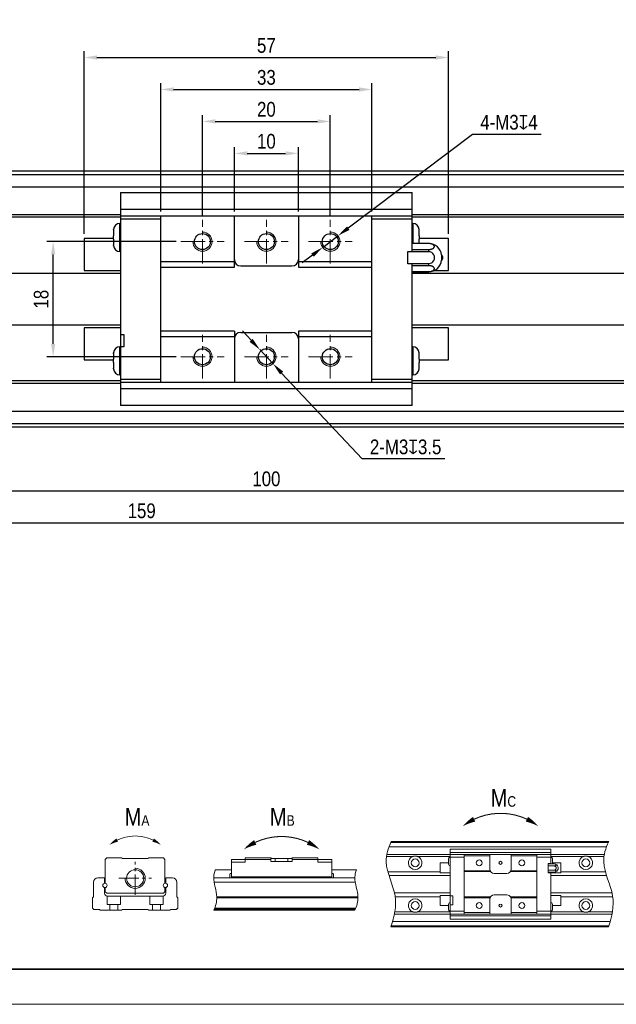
# Model space of a CAD drawing. Header units: millimetres. Extents: x 100 to 1557, y 30 to 283.
# Tile 6 of 16: x 590 to 683, y 30 to 184. Entities that reach past the tile are written whole.
import ezdxf

# ---------------------------------------------------------------- set-up
doc = ezdxf.new("R2010")
doc.units = ezdxf.units.MM
doc.linetypes.add('CENTER2', pattern=[28.575, 19.05, -3.175, 3.175, -3.175])
doc.layers.get('Defpoints').update_dxf_attribs({"lineweight": 13})
for name, color, linetype, lineweight in [('小粗', 7, 'Continuous', 25), ('标注', 3, 'Continuous', 13), ('点划线', 1, 'CENTER2', 13), ('粗线', 7, 'Continuous', 35), ('细线', 7, 'Continuous', 13)]:
    doc.layers.add(name, color=color, linetype=linetype, lineweight=lineweight)
doc.styles.add('3.5', font='ARIALN.TTF', dxfattribs={"height": 2.3})
doc.styles.add('7', font='ARIALN.TTF', dxfattribs={"height": 7})
doc.dimstyles.new('A4—对齐', dxfattribs={"dimtxt": 2.3, "dimasz": 2, "dimexe": 1, "dimexo": 0.7, "dimgap": 0.7, "dimtad": 1, "dimdec": 1, "dimzin": 9, "dimdsep": 46, "dimtxsty": '3.5', "dimcen": 2.5, "dimadec": 0, "dimazin": 0, "dimtm": 1e-09, "dimtfac": 1, "dimtdec": 1, "dimtmove": 0, "dimatfit": 3, "dimfxl": 0, "dimtolj": 1, "dimarcsym": 0})
doc.dimstyles.new('A4—水平', dxfattribs={"dimtxt": 2.3, "dimasz": 2, "dimexe": 1, "dimexo": 0.7, "dimgap": 0.7, "dimtad": 1, "dimtih": 1, "dimtoh": 1, "dimdec": 1, "dimzin": 12, "dimdsep": 46, "dimtxsty": '3.5', "dimcen": 2.5, "dimadec": 0, "dimazin": 0, "dimtm": 1e-09, "dimtfac": 1, "dimtdec": 1, "dimtmove": 0, "dimatfit": 3, "dimfxl": 0, "dimtolj": 1, "dimarcsym": 0})

# ---------------------------------------------------------------- blocks, each defined once
blk = doc.blocks.new('A4图框')
at = {"layer": '粗线'}
blk.add_lwpolyline([(5, 205), (292, 205), (292, 5), (5, 5)], close=True, dxfattribs=at)
at = {"layer": '细线'}
blk.add_lwpolyline([(0, 210), (297, 210), (297, 0), (0, 0)], close=True, dxfattribs=at)
blk = doc.blocks.new('扭矩')
at = {"layer": '标注'}
for points in [[(433.56, 94.07, 0.0147, 1.47, -0.053865), (436.8, 96.04, 0, 0, -1.574086)], [(455.04, 94.07, 0.0147, 1.47, 0.053865), (451.8, 96.04, 0, 0, 1.574086)], [(333.16, 88.77, 0.01, 1, -0.053865), (335.36, 90.11, 0, 0, -1.574086)], [(347.76, 88.77, 0.01, 1, 0.053865), (345.56, 90.11, 0, 0, 1.574086)], [(371.34, 87.48, 0.0147, 1.47, -0.053865), (374.58, 89.45, 0, 0, -1.574086)], [(392.81, 87.48, 0.0147, 1.47, 0.053865), (389.57, 89.45, 0, 0, 1.574086)]]:
    blk.add_lwpolyline(points, format="xyseb", dxfattribs=at)
for points, const_width in [([(451.8, 96.04, 0.223025), (436.8, 96.04, 4.483797)], 0.294), ([(345.56, 90.11, 0.223025), (335.36, 90.11, 4.483797)], 0.2), ([(389.57, 89.45, 0.223025), (374.58, 89.45, 4.483797)], 0.294)]:
    blk.add_lwpolyline(points, format="xyb", dxfattribs=dict(at, const_width=const_width))
blk.add_arc((340.46, 79.24), 2.86, 180, 90, dxfattribs=at)
for points, knots in [([(413.21, 89.69), (412.34, 87.78), (410.77, 82.72), (415.51, 74.58), (414.13, 68.38), (413.16, 65.44)], [4.418107, 4.418107, 4.418107, 4.418107, 10.533784, 20.542229, 29.51, 29.51, 29.51, 29.51]), ([(475.04, 89.69), (474.16, 87.78), (472.59, 82.72), (477.33, 74.58), (475.96, 68.38), (474.98, 65.44)], [4.418107, 4.418107, 4.418107, 4.418107, 10.533784, 20.542229, 29.51, 29.51, 29.51, 29.51]), ([(363.22, 81.67), (362.98, 80.98), (362.42, 78.47), (364.23, 74.45), (363.34, 71.38), (362.84, 70.15)], [3.929779, 3.929779, 3.929779, 3.929779, 6.143971, 11.892959, 15.773013, 15.773013, 15.773013, 15.773013]), ([(403.32, 81.67), (403.08, 80.98), (402.52, 78.47), (404.33, 74.45), (403.44, 71.38), (402.94, 70.15)], [3.929779, 3.929779, 3.929779, 3.929779, 6.143971, 11.892959, 15.773013, 15.773013, 15.773013, 15.773013])]:
    blk.add_open_spline(points, degree=3, knots=knots, dxfattribs=at)
at = {"layer": '点划线', "ltscale": 0.3}
for p, q in [((340.46, 74.58), (340.46, 83.91)), ((335.79, 79.24), (345.12, 79.24))]:
    blk.add_line(p, q, dxfattribs=at)
at = {"layer": '细线'}
for p, q in [((413.21, 89.69), (475.04, 89.69)), ((474.43, 88.21), (412.6, 88.21)), ((413.1, 89.43), (474.92, 89.43)), ((430.03, 87.55), (430.03, 67.58)), ((430.03, 87.55), (458.57, 87.55)), ((458.57, 83.32), (458.57, 87.55)), ((331.97, 84.63), (332.37, 85.04)), ((331.97, 84.63), (331.97, 77.83)), ((332.37, 85.04), (336.62, 85.04)), ((336.82, 84.84), (336.62, 85.04)), ((344.09, 84.84), (336.82, 84.84)), ((344.3, 85.04), (344.09, 84.84)), ((348.54, 85.04), (344.3, 85.04)), ((348.54, 85.04), (348.94, 84.63)), ((348.94, 84.63), (348.94, 77.83)), ((367.81, 84.63), (379.04, 84.63)), ((367.81, 84.63), (367.81, 79.53)), ((371.77, 85.04), (371.77, 83.83)), ((379.11, 85.04), (371.77, 85.04)), ((379.04, 84.03), (379.04, 85.04)), ((379.04, 84.03), (385.1, 84.03)), ((384.94, 84.84), (379.21, 84.84)), ((380.26, 84.84), (380.26, 84.03)), ((383.89, 84.03), (383.89, 84.84)), ((392.38, 85.04), (385.04, 85.04)), ((385.1, 84.03), (385.1, 85.04)), ((385.1, 84.63), (396.34, 84.63)), ((392.38, 85.04), (392.38, 83.83)), ((396.34, 79.53), (396.34, 84.63)), ((411.89, 85.45), (419.46, 85.45)), ((473.81, 86.05), (411.99, 86.05)), ((420.65, 85.45), (430.03, 85.45)), ((429.55, 83.22), (429.55, 84.84)), ((458.57, 86.55), (430.03, 86.55)), ((433.99, 85.24), (430.03, 85.24)), ((433.99, 86.05), (433.99, 69.08)), ((441.27, 85.65), (433.99, 85.65)), ((441.27, 86.05), (441.27, 81.81)), ((447.33, 86.05), (447.33, 81.81)), ((454.61, 85.65), (447.33, 85.65)), ((454.61, 69.08), (454.61, 86.05)), ((458.57, 85.24), (454.61, 85.24)), ((458.57, 85.45), (467.95, 85.45)), ((459.05, 83.32), (459.05, 84.84)), ((469.14, 85.45), (473.71, 85.45)), ((367.81, 81.67), (363.22, 81.67)), ((371.77, 83.83), (367.81, 83.83)), ((396.34, 83.83), (392.38, 83.83)), ((403.32, 81.67), (396.34, 81.67)), ((429.55, 83.63), (427.12, 83.63)), ((427.12, 80.8), (427.12, 83.63)), ((441.34, 81.4), (433.99, 81.4)), ((441.43, 81.2), (433.99, 81.2)), ((447.17, 81.2), (454.61, 81.2)), ((454.61, 81.4), (447.26, 81.4)), ((457.84, 80.84), (457.84, 83.47)), ((458.57, 83.47), (457.84, 83.47)), ((459.54, 83.32), (457.84, 83.32)), ((457.84, 82.74), (459.54, 82.74)), ((459.54, 81.57), (457.84, 81.57)), ((461.48, 83.63), (459.05, 83.63)), ((460.67, 82.44), (460.67, 81.87)), ((461.48, 80.8), (461.48, 83.63)), ((329.81, 79.36), (331.77, 79.36)), ((331.77, 79.36), (331.77, 77.83)), ((349.14, 79.36), (351.11, 79.36)), ((349.14, 79.36), (349.14, 77.83)), ((362.81, 79.36), (402.91, 79.36)), ((367.32, 79.36), (367.32, 80.25)), ((396.34, 79.64), (367.81, 79.64)), ((367.81, 79.36), (367.81, 79.53)), ((396.34, 79.53), (367.81, 79.53)), ((396.34, 79.53), (396.34, 79.36)), ((396.82, 79.36), (396.82, 80.25)), ((412.28, 81.12), (427.13, 81.12)), ((430.04, 79.99), (412.62, 79.99)), ((427.12, 80.8), (430.03, 80.8)), ((442.48, 80.6), (446.12, 80.6)), ((459.54, 80.99), (457.84, 80.99)), ((458.57, 80.84), (457.84, 80.84)), ((458.57, 80.99), (458.57, 67.58)), ((458.57, 80.8), (461.48, 80.8)), ((474.45, 79.99), (458.57, 79.99)), ((461.47, 81.12), (474.11, 81.12)), ((328.6, 73.93), (328.6, 78.15)), ((331.77, 74.98), (331.77, 76.62)), ((331.97, 75.4), (331.97, 76.62)), ((348.94, 76.62), (348.94, 75.4)), ((349.14, 74.98), (349.14, 76.62)), ((352.32, 78.15), (352.32, 73.93)), ((403.02, 78.15), (362.92, 78.15)), ((328.33, 73.67), (328.6, 73.93)), ((328.33, 70.76), (328.33, 73.67)), ((332.37, 75), (331.97, 75.4)), ((348.54, 75), (332.37, 75)), ((332.48, 74.19), (332.48, 71.82)), ((332.57, 74.18), (348.34, 74.18)), ((336.32, 74.18), (336.32, 71.82)), ((344.6, 74.18), (344.6, 71.82)), ((348.44, 74.19), (348.44, 71.82)), ((348.94, 75.4), (348.54, 75)), ((352.32, 73.93), (352.58, 73.67)), ((352.58, 73.67), (352.58, 70.76)), ((363.67, 73.93), (403.77, 73.93)), ((363.68, 73.67), (403.77, 73.67)), ((414.15, 75.14), (430.04, 75.14)), ((414.36, 74.01), (427.13, 74.01)), ((430.03, 74.33), (427.12, 74.33)), ((427.12, 71.5), (427.12, 74.33)), ((430.03, 74.29), (430.76, 74.29)), ((430.76, 74.29), (430.76, 71.66)), ((441.43, 73.93), (433.99, 73.93)), ((441.34, 73.73), (433.99, 73.73)), ((441.27, 69.08), (441.27, 73.32)), ((442.48, 74.53), (446.12, 74.53)), ((447.17, 73.93), (454.61, 73.93)), ((454.61, 73.73), (447.26, 73.73)), ((447.33, 73.32), (447.33, 69.08)), ((458.57, 75.14), (475.97, 75.14)), ((461.48, 74.33), (458.57, 74.33)), ((461.47, 74.01), (476.18, 74.01)), ((461.48, 71.5), (461.48, 74.33)), ((328.74, 70.35), (328.33, 70.76)), ((330.35, 70.35), (328.74, 70.35)), ((330.56, 70.15), (330.35, 70.35)), ((336.62, 70.15), (330.56, 70.15)), ((332.48, 71.82), (336.32, 71.82)), ((333.28, 71.82), (333.28, 70.15)), ((335.51, 71.82), (335.51, 70.15)), ((336.82, 70.35), (336.62, 70.15)), ((344.09, 70.35), (336.82, 70.35)), ((344.3, 70.15), (344.09, 70.35)), ((350.36, 70.15), (344.3, 70.15)), ((348.44, 71.82), (344.6, 71.82)), ((345.41, 71.82), (345.41, 70.15)), ((347.63, 71.82), (347.63, 70.15)), ((350.56, 70.35), (350.36, 70.15)), ((351.89, 70.35), (350.56, 70.35)), ((352.32, 70.53), (352.34, 70.51)), ((352.58, 70.76), (352.34, 70.51)), ((362.84, 70.15), (402.94, 70.15)), ((403.02, 70.35), (362.92, 70.35)), ((363.07, 70.76), (403.17, 70.76)), ((427.12, 71.5), (429.55, 71.5)), ((429.55, 71.91), (429.55, 70.29)), ((430.03, 71.66), (430.76, 71.66)), ((459.05, 70.29), (459.05, 71.91)), ((459.05, 71.5), (461.48, 71.5)), ((414.15, 69.08), (475.97, 69.08)), ((414.25, 69.68), (419.46, 69.68)), ((420.65, 69.68), (430.03, 69.68)), ((430.03, 69.89), (433.99, 69.89)), ((430.03, 68.58), (458.57, 68.58)), ((430.03, 67.58), (458.57, 67.58)), ((441.27, 69.48), (433.99, 69.48)), ((454.61, 69.48), (447.33, 69.48)), ((454.61, 69.89), (458.57, 69.89)), ((458.57, 69.68), (467.95, 69.68)), ((469.14, 69.68), (476.08, 69.68)), ((413.16, 65.44), (474.98, 65.44)), ((475.07, 65.7), (413.24, 65.7)), ((413.62, 66.92), (475.44, 66.92))]:
    blk.add_line(p, q, dxfattribs=at)
for centre, radius in [((420.05, 83.63), 1.11), ((438.24, 83.63), 0.849), ((444.3, 83.63), 0.434), ((450.36, 83.63), 0.849), ((468.55, 83.63), 1.11), ((340.46, 79.24), 2.42), ((331.87, 77.22), 0.614), ((349.04, 77.22), 0.614), ((420.05, 71.5), 1.11), ((438.24, 71.5), 0.849), ((444.3, 71.5), 0.434), ((450.36, 71.5), 0.849), ((468.55, 71.5), 1.11)]:
    blk.add_circle(centre, radius, dxfattribs=at)
for centre, radius, start, end in [((380.26, 85.44), 1.21, 199.4712, 210), ((420.05, 83.63), 1.92, 107.9953, 72.0062), ((429.95, 84.84), 0.404, 78.463, 180.0001), ((458.65, 84.84), 0.404, 359.9999, 101.537), ((468.55, 83.63), 1.92, 107.9938, 72.0062), ((429.95, 83.22), 0.404, 179.9999, 281.537), ((442.48, 81.81), 1.21, 180, 270), ((446.12, 81.81), 1.21, 270, 360), ((459.54, 82.15), 1.17, 14.082, 89.9713), ((459.54, 82.15), 0.583, 270.1017, 90.0043), ((459.54, 82.15), 1.17, 270, 345.918), ((329.81, 78.15), 1.21, 90, 180), ((351.11, 78.15), 1.21, 0, 90), ((367.73, 80.25), 0.404, 78.463, 180.0001), ((396.42, 80.25), 0.404, 359.9999, 101.537), ((332.57, 74.98), 0.8, 180, 270), ((348.34, 74.98), 0.8, 270, 0), ((420.05, 71.5), 1.92, 287.9938, 252.0047), ((442.48, 73.32), 1.21, 90, 180), ((446.12, 73.32), 1.21, 30, 90), ((446.12, 73.32), 1.21, 0, 19.4712), ((468.55, 71.5), 1.92, 287.9938, 252.0047), ((351.89, 70.96), 0.606, 270, 314.9062), ((429.95, 71.91), 0.404, 78.463, 180.0001), ((429.95, 70.29), 0.404, 179.9999, 281.537), ((458.65, 71.91), 0.404, 359.9999, 101.537), ((458.65, 70.29), 0.404, 258.463, 0.0001)]:
    blk.add_arc(centre, radius, start, end, dxfattribs=at)
for centre, major_axis, ratio, start_param, end_param in [((383.89, 85.44), (0.51, 1.1), 1, 4.621289, 4.805051), ((459.54, 83.03), (0.583, 0), 0.5, 4.712313, 7.852981), ((459.54, 81.28), (-0.583, 0), 0.5, 1.570197, 4.710613), ((446.12, 73.32), (0.51, -1.1), 1, 1.478135, 1.661896)]:
    blk.add_ellipse(centre, major_axis=major_axis, ratio=ratio, start_param=start_param, end_param=end_param, dxfattribs=at)
for points in [[(420.65, 85.45), (420.6, 85.47), (420.55, 85.48), (420.45, 85.51), (420.4, 85.51), (420.3, 85.53), (420.25, 85.54), (420.15, 85.54), (420.1, 85.55), (420.03, 85.55), (420, 85.55), (419.95, 85.54), (419.93, 85.54), (419.85, 85.54), (419.8, 85.53), (419.7, 85.51), (419.6, 85.5), (419.51, 85.47), (419.46, 85.45)], [(469.14, 85.45), (469.09, 85.47), (469.04, 85.48), (468.95, 85.51), (468.9, 85.51), (468.8, 85.53), (468.75, 85.54), (468.65, 85.54), (468.6, 85.55), (468.52, 85.55), (468.5, 85.55), (468.45, 85.54), (468.42, 85.54), (468.35, 85.54), (468.3, 85.53), (468.2, 85.51), (468.1, 85.5), (468, 85.47), (467.95, 85.45)], [(419.46, 69.68), (419.51, 69.66), (419.56, 69.65), (419.65, 69.62), (419.7, 69.61), (419.8, 69.6), (419.85, 69.59), (419.95, 69.59), (420, 69.58), (420.08, 69.58), (420.1, 69.58), (420.15, 69.59), (420.18, 69.59), (420.25, 69.59), (420.3, 69.6), (420.4, 69.61), (420.5, 69.63), (420.6, 69.66), (420.65, 69.68)], [(467.95, 69.68), (468, 69.66), (468.05, 69.65), (468.15, 69.62), (468.2, 69.61), (468.3, 69.6), (468.35, 69.59), (468.45, 69.59), (468.5, 69.58), (468.57, 69.58), (468.6, 69.58), (468.65, 69.59), (468.67, 69.59), (468.75, 69.59), (468.8, 69.6), (468.9, 69.61), (469, 69.63), (469.09, 69.66), (469.14, 69.68)]]:
    blk.add_open_spline(points, degree=3, knots=[0, 0, 0, 0, 0.125, 0.125, 0.25, 0.25, 0.375, 0.375, 0.5, 0.5, 0.5625, 0.5625, 0.625, 0.625, 0.75, 0.75, 0.875, 1, 1, 1, 1], dxfattribs=at)
blk.add_open_spline([(362.98, 70.51), (403.08, 70.51)], degree=1, dxfattribs=at)
at = {"layer": '标注', "char_height": 5, "attachment_point": 1, "style": '7'}
for s, insert in [('M{\\H0.6x;C}', (441.48, 104.59)), ('M{\\H0.6x;A}', (337.46, 99.18)), ('M{\\H0.6x;B}', (378.72, 99.18))]:
    blk.add_mtext_dynamic_manual_height_columns(s, width=12.0149, gutter_width=35, heights=[0], dxfattribs=dict(at, insert=insert))
blk = doc.blocks.new('*D91')
at = {"layer": 'Defpoints', "color": 0, "transparency": 16777216}
for p in [(633.41, 163.1), (623.41, 153.3), (633.41, 153.3)]:
    blk.add_point(p, dxfattribs=at)
at = {"layer": '标注', "color": 0, "lineweight": -2, "transparency": 16777216}
for p, q in [((623.41, 154), (623.41, 164.1)), ((633.41, 154), (633.41, 164.1)), ((625.41, 163.1), (631.41, 163.1))]:
    blk.add_line(p, q, dxfattribs=at)
at = {"layer": '标注', "color": 0, "transparency": 16777216}
for points in [[(625.41, 163.43), (625.41, 162.77), (623.41, 163.1)], [(631.41, 163.43), (631.41, 162.77), (633.41, 163.1)]]:
    blk.add_solid(points, dxfattribs=at)
at = {"layer": '标注', "color": 0, "transparency": 16777216, "insert": (628.41, 164.98), "char_height": 2.3, "attachment_point": 5, "style": '3.5'}
blk.add_mtext('\\A1;10', dxfattribs=at)
blk = doc.blocks.new('*D92')
at = {"layer": 'Defpoints', "color": 0, "transparency": 16777216}
for p in [(638.41, 168.1), (618.41, 152.71), (638.41, 152.71)]:
    blk.add_point(p, dxfattribs=at)
at = {"layer": '标注', "color": 0, "lineweight": -2, "transparency": 16777216}
for p, q in [((618.41, 153.41), (618.41, 169.1)), ((620.41, 168.1), (636.41, 168.1)), ((638.41, 153.41), (638.41, 169.1))]:
    blk.add_line(p, q, dxfattribs=at)
at = {"layer": '标注', "color": 0, "transparency": 16777216}
for points in [[(620.41, 168.43), (620.41, 167.77), (618.41, 168.1)], [(636.41, 168.43), (636.41, 167.77), (638.41, 168.1)]]:
    blk.add_solid(points, dxfattribs=at)
at = {"layer": '标注', "color": 0, "transparency": 16777216, "insert": (628.41, 169.98), "char_height": 2.3, "attachment_point": 5, "style": '3.5'}
blk.add_mtext('\\A1;20', dxfattribs=at)
blk = doc.blocks.new('*D93')
at = {"layer": 'Defpoints', "color": 0, "transparency": 16777216}
for p in [(644.91, 173.1), (611.91, 153.3), (644.91, 153.3)]:
    blk.add_point(p, dxfattribs=at)
at = {"layer": '标注', "color": 0, "lineweight": -2, "transparency": 16777216}
for p, q in [((611.91, 154), (611.91, 174.1)), ((644.91, 154), (644.91, 174.1)), ((613.91, 173.1), (642.91, 173.1))]:
    blk.add_line(p, q, dxfattribs=at)
at = {"layer": '标注', "color": 0, "transparency": 16777216}
for points in [[(613.91, 173.43), (613.91, 172.77), (611.91, 173.1)], [(642.91, 173.43), (642.91, 172.77), (644.91, 173.1)]]:
    blk.add_solid(points, dxfattribs=at)
at = {"layer": '标注', "color": 0, "transparency": 16777216, "insert": (628.41, 174.98), "char_height": 2.3, "attachment_point": 5, "style": '3.5'}
blk.add_mtext('\\A1;33', dxfattribs=at)
blk = doc.blocks.new('*D94')
at = {"layer": 'Defpoints', "color": 0, "transparency": 16777216}
for p in [(656.91, 178.1), (599.91, 149.8), (656.91, 149.8)]:
    blk.add_point(p, dxfattribs=at)
at = {"layer": '标注', "color": 0, "lineweight": -2, "transparency": 16777216}
for p, q in [((599.91, 150.5), (599.91, 179.1)), ((656.91, 150.5), (656.91, 179.1)), ((601.91, 178.1), (654.91, 178.1))]:
    blk.add_line(p, q, dxfattribs=at)
at = {"layer": '标注', "color": 0, "transparency": 16777216}
for points in [[(601.91, 178.43), (601.91, 177.77), (599.91, 178.1)], [(654.91, 178.43), (654.91, 177.77), (656.91, 178.1)]]:
    blk.add_solid(points, dxfattribs=at)
at = {"layer": '标注', "color": 0, "transparency": 16777216, "insert": (628.41, 179.97), "char_height": 2.3, "attachment_point": 5, "style": '3.5'}
blk.add_mtext('\\A1;57', dxfattribs=at)
blk = doc.blocks.new('*D95')
at = {"layer": 'Defpoints', "color": 0, "transparency": 16777216}
for p in [(553.41, 120.3), (703.41, 120.3), (703.41, 110.3)]:
    blk.add_point(p, dxfattribs=at)
at = {"layer": '标注', "color": 0, "lineweight": -2, "transparency": 16777216}
for p, q in [((553.41, 119.6), (553.41, 109.3)), ((703.41, 119.6), (703.41, 109.3)), ((555.41, 110.3), (701.41, 110.3))]:
    blk.add_line(p, q, dxfattribs=at)
at = {"layer": '标注', "color": 0, "transparency": 16777216}
for points in [[(555.41, 110.63), (555.41, 109.97), (553.41, 110.3)], [(701.41, 110.63), (701.41, 109.97), (703.41, 110.3)]]:
    blk.add_solid(points, dxfattribs=at)
at = {"layer": '标注', "color": 0, "transparency": 16777216, "insert": (628.41, 112.18), "char_height": 2.3, "width": 17.3777, "attachment_point": 5, "style": '3.5'}
blk.add_mtext('\\A1;100', dxfattribs=at)
blk = doc.blocks.new('*D97')
at = {"layer": 'Defpoints', "color": 0, "transparency": 16777216}
for p in [(504.41, 120.5), (713.41, 121), (713.41, 105.3)]:
    blk.add_point(p, dxfattribs=at)
at = {"layer": '标注', "color": 0, "lineweight": -2, "transparency": 16777216}
for p, q in [((713.41, 120.3), (713.41, 104.3)), ((504.41, 119.8), (504.41, 104.3)), ((506.41, 105.3), (711.41, 105.3))]:
    blk.add_line(p, q, dxfattribs=at)
at = {"layer": '标注', "color": 0, "transparency": 16777216}
for points in [[(506.41, 105.63), (506.41, 104.97), (504.41, 105.3)], [(711.41, 105.63), (711.41, 104.97), (713.41, 105.3)]]:
    blk.add_solid(points, dxfattribs=at)
at = {"layer": '标注', "color": 0, "transparency": 16777216, "insert": (608.91, 107.18), "char_height": 2.3, "width": 21.1351, "attachment_point": 5, "style": '3.5'}
blk.add_mtext('\\A1;159', dxfattribs=at)
blk = doc.blocks.new('*D118')
at = {"layer": 'Defpoints', "color": 0, "transparency": 16777216}
for p in [(595.07, 149.3), (615.01, 149.3), (615.01, 131.3)]:
    blk.add_point(p, dxfattribs=at)
at = {"layer": '标注', "color": 0, "lineweight": -2, "transparency": 16777216}
for p, q in [((614.31, 149.3), (594.07, 149.3)), ((595.07, 133.3), (595.07, 147.3)), ((614.31, 131.3), (594.07, 131.3))]:
    blk.add_line(p, q, dxfattribs=at)
at = {"layer": '标注', "color": 0, "transparency": 16777216}
for points in [[(594.74, 147.3), (595.4, 147.3), (595.07, 149.3)], [(594.74, 133.3), (595.4, 133.3), (595.07, 131.3)]]:
    blk.add_solid(points, dxfattribs=at)
at = {"layer": '标注', "color": 0, "transparency": 16777216, "insert": (593.2, 140.3), "char_height": 2.3, "attachment_point": 5, "rotation": 90, "style": '3.5'}
blk.add_mtext('\\A1;18', dxfattribs=at)
blk = doc.blocks.new('*D119')
at = {"layer": 'Defpoints', "color": 0, "transparency": 16777216}
for p in [(627.39, 132.4), (629.44, 130.21)]:
    blk.add_point(p, dxfattribs=at)
at = {"layer": '标注', "color": 0, "lineweight": -2, "transparency": 16777216}
for p, q in [((626.02, 133.86), (624.66, 135.32)), ((627.39, 132.4), (629.44, 130.21)), ((643.37, 115.3), (630.8, 128.74)), ((656.3, 115.3), (643.37, 115.3))]:
    blk.add_line(p, q, dxfattribs=at)
at = {"layer": '标注', "color": 0, "transparency": 16777216}
for points in [[(626.27, 134.09), (625.78, 133.63), (627.39, 132.4)], [(631.05, 128.97), (630.56, 128.52), (629.44, 130.21)]]:
    blk.add_solid(points, dxfattribs=at)
at = {"layer": '标注', "color": 0, "transparency": 16777216, "insert": (650.19, 117.18), "char_height": 2.3, "attachment_point": 5, "style": '3.5'}
blk.add_mtext('\\A1;2-M3{\\Fgdt|c134;x}3.5', dxfattribs=at)
blk = doc.blocks.new('*D120')
at = {"layer": 'Defpoints', "color": 0, "transparency": 16777216}
for p in [(639.61, 150.21), (637.22, 148.4)]:
    blk.add_point(p, dxfattribs=at)
at = {"layer": '标注', "color": 0, "lineweight": -2, "transparency": 16777216}
for p, q in [((660.63, 166.08), (641.21, 151.41)), ((671.38, 166.08), (660.63, 166.08)), ((637.22, 148.4), (639.61, 150.21)), ((635.62, 147.19), (634.02, 145.99))]:
    blk.add_line(p, q, dxfattribs=at)
at = {"layer": '标注', "color": 0, "transparency": 16777216}
for points in [[(641.01, 151.68), (641.41, 151.14), (639.61, 150.21)], [(635.42, 147.46), (635.82, 146.93), (637.22, 148.4)]]:
    blk.add_solid(points, dxfattribs=at)
at = {"layer": '标注', "color": 0, "transparency": 16777216, "insert": (666.35, 167.96), "char_height": 2.3, "attachment_point": 5, "style": '3.5'}
blk.add_mtext('\\A1;4-M3{\\Fgdt|c134;x}4', dxfattribs=at)

msp = doc.modelspace()

# ---------------------------------------------------------------- linework, layer by layer
at = {"layer": '小粗'}
for p, q in [((703.41, 160.3), (553.41, 160.3)), ((553.41, 159.8), (703.41, 159.8)), ((703.41, 157.8), (553.41, 157.8)), ((605.61, 156.96), (651.21, 156.96)), ((605.61, 156.96), (605.61, 132.85)), ((651.21, 147.78), (651.21, 156.96)), ((651.21, 154.3), (605.61, 154.3)), ((605.62, 153.5), (553.41, 153.5)), ((605.62, 153.1), (553.41, 153.1)), ((651.21, 153.3), (605.61, 153.3)), ((611.91, 152.8), (605.61, 152.8)), ((611.91, 127.3), (611.91, 153.3)), ((623.41, 145.3), (623.41, 153.3)), ((633.41, 153.3), (633.41, 145.3)), ((644.91, 127.3), (644.91, 153.3)), ((651.21, 152.8), (644.91, 152.8)), ((703.41, 153.5), (651.21, 153.5)), ((703.41, 153.1), (651.21, 153.1)), ((604.52, 151.2), (604.51, 151.2)), ((604.51, 151.12), (604.51, 150.2)), ((605.61, 152.15), (605.51, 152.15)), ((605.51, 147.75), (605.51, 152.15)), ((651.31, 152.15), (651.21, 152.15)), ((651.31, 152.15), (651.31, 149)), ((652.31, 151.2), (652.31, 151.2)), ((652.31, 150.2), (652.31, 151.12)), ((604.52, 149.8), (599.91, 149.8)), ((599.91, 149.8), (599.91, 144.8)), ((604.52, 150.2), (604.51, 150.2)), ((604.51, 149.7), (604.52, 149.7)), ((604.51, 149.7), (604.51, 148.78)), ((652.31, 150.2), (652.31, 150.2)), ((656.91, 149.8), (652.31, 149.8)), ((652.31, 149), (652.31, 149.7)), ((652.31, 149.7), (652.31, 149.7)), ((656.91, 144.8), (656.91, 149.8)), ((604.51, 148.7), (604.52, 148.7)), ((653.81, 149), (651.21, 149)), ((653.81, 148.99), (651.21, 148.99)), ((651.21, 148.08), (653.81, 148.08)), ((653.81, 148.99), (653.81, 149)), ((653.81, 147.72), (653.81, 148.08)), ((605.51, 147.75), (605.61, 147.75)), ((650.51, 145.82), (650.51, 147.78)), ((650.51, 147.78), (651.21, 147.78)), ((653.81, 147.72), (650.51, 147.72)), ((655.8, 147.21), (655.8, 146.39)), ((599.91, 144.8), (605.61, 144.8)), ((611.91, 146.2), (623.41, 146.2)), ((611.91, 145.3), (623.41, 145.3)), ((624.41, 145.5), (632.41, 145.5)), ((633.41, 146.2), (644.91, 146.2)), ((633.41, 145.3), (644.91, 145.3)), ((650.51, 145.88), (653.81, 145.88)), ((651.21, 145.82), (650.51, 145.82)), ((651.21, 123.64), (651.21, 145.82)), ((653.81, 145.53), (651.21, 145.53)), ((653.81, 145.53), (653.81, 145.88)), ((654.69, 144.8), (656.91, 144.8)), ((605.61, 144.3), (556.41, 144.3)), ((651.21, 144.61), (653.81, 144.61)), ((651.21, 144.6), (653.81, 144.6)), ((703.41, 144.3), (651.21, 144.3)), ((653.81, 144.6), (653.81, 144.61)), ((556.41, 136.3), (605.61, 136.3)), ((605.61, 135.8), (599.91, 135.8)), ((599.91, 135.8), (599.91, 130.8)), ((651.21, 136.3), (703.41, 136.3)), ((656.91, 135.8), (651.21, 135.8)), ((656.91, 130.8), (656.91, 135.8)), ((605.61, 134.78), (606.11, 134.78)), ((606.11, 134.78), (606.11, 132.82)), ((623.41, 135.3), (611.91, 135.3)), ((623.41, 134.4), (611.91, 134.4)), ((623.41, 135.3), (623.41, 127.3)), ((624.41, 135.1), (632.41, 135.1)), ((644.91, 135.3), (633.41, 135.3)), ((633.41, 135.3), (633.41, 127.3)), ((644.91, 134.4), (633.41, 134.4)), ((605.61, 132.85), (605.51, 132.85)), ((605.51, 128.45), (605.51, 132.85)), ((605.61, 132.82), (605.61, 123.64)), ((606.11, 132.82), (605.61, 132.82)), ((651.31, 132.85), (651.21, 132.85)), ((651.31, 132.85), (651.31, 128.45)), ((604.52, 131.9), (604.51, 131.9)), ((604.51, 131.82), (604.51, 130.9)), ((652.31, 131.9), (652.31, 131.9)), ((652.31, 130.9), (652.31, 131.82)), ((599.91, 130.8), (604.52, 130.8)), ((604.52, 130.9), (604.51, 130.9)), ((604.51, 130.4), (604.52, 130.4)), ((604.51, 130.4), (604.51, 129.48)), ((604.51, 129.4), (604.52, 129.4)), ((652.31, 130.9), (652.31, 130.9)), ((652.31, 130.8), (656.91, 130.8)), ((652.31, 129.48), (652.31, 130.4)), ((652.31, 130.4), (652.31, 130.4)), ((652.31, 129.4), (652.31, 129.4)), ((605.51, 128.45), (605.61, 128.45)), ((651.21, 128.45), (651.31, 128.45)), ((605.62, 127.5), (553.41, 127.5)), ((605.62, 127.1), (553.41, 127.1)), ((605.61, 127.8), (611.91, 127.8)), ((605.61, 127.3), (651.21, 127.3)), ((605.61, 126.3), (651.21, 126.3)), ((644.91, 127.8), (651.21, 127.8)), ((703.41, 127.5), (651.21, 127.5)), ((703.41, 127.1), (651.21, 127.1)), ((651.21, 123.64), (605.61, 123.64)), ((553.41, 122.8), (703.41, 122.8)), ((703.41, 120.8), (553.41, 120.8)), ((703.41, 120.3), (553.41, 120.3))]:
    msp.add_line(p, q, dxfattribs=at)
for centre in [(618.41, 149.3), (628.41, 149.3), (638.41, 149.3), (618.41, 131.3), (628.41, 131.3), (638.41, 131.3)]:
    msp.add_circle(centre, 1.25, dxfattribs=at)
for centre, radius, start, end in [((605.51, 151.15), 1, 90, 177.1503), ((651.31, 151.15), 1, 2.8407, 90), ((605.51, 148.75), 1, 182.8407, 270), ((653.81, 147, 0), 2, 5.9669, 89.9995), ((624.41, 146.5), 1, 180, 270), ((632.41, 146.5), 1, 270, 0), ((653.81, 146.8), 0.917, 269.927, 90.0283), ((653.81, 146.6, 0), 2, 270, 354.0287), ((655.51, 146.8), 0.5, 305.3329, 54.6671), ((624.41, 134.1), 1, 90, 180), ((632.41, 134.1), 1, 0, 90), ((605.51, 131.85), 1, 90, 177.1503), ((651.31, 131.85), 1, 2.8407, 90), ((605.51, 129.45), 1, 182.8407, 270), ((651.31, 129.45), 1, 270, 357.1503)]:
    msp.add_arc(centre, radius, start, end, dxfattribs=at)
for points in [[(604.51, 151.12), (604.51, 151.13), (604.51, 151.15), (604.51, 151.18), (604.52, 151.19), (604.52, 151.2)], [(652.31, 151.12), (652.31, 151.13), (652.31, 151.15), (652.31, 151.18), (652.31, 151.19), (652.31, 151.2)], [(604.52, 149.7), (604.52, 149.78), (604.51, 149.95), (604.52, 150.12), (604.52, 150.2)], [(652.31, 150.2), (652.31, 150.12), (652.31, 149.95), (652.31, 149.78), (652.31, 149.7)], [(604.52, 148.7), (604.52, 148.71), (604.51, 148.73), (604.51, 148.75), (604.51, 148.77), (604.51, 148.78)], [(604.51, 131.82), (604.51, 131.83), (604.51, 131.85), (604.51, 131.88), (604.52, 131.89), (604.52, 131.9)], [(652.31, 131.82), (652.31, 131.83), (652.31, 131.85), (652.31, 131.88), (652.31, 131.89), (652.31, 131.9)], [(604.52, 130.4), (604.52, 130.48), (604.51, 130.65), (604.52, 130.82), (604.52, 130.9)], [(604.52, 129.4), (604.52, 129.41), (604.51, 129.43), (604.51, 129.45), (604.51, 129.47), (604.51, 129.48)], [(652.31, 130.9), (652.31, 130.82), (652.31, 130.65), (652.31, 130.48), (652.31, 130.4)], [(652.31, 129.4), (652.31, 129.41), (652.31, 129.43), (652.31, 129.45), (652.31, 129.47), (652.31, 129.48)]]:
    msp.add_open_spline(points, degree=3, dxfattribs=at)
for points in [[(653.81, 148.08), (653.87, 148.08), (653.93, 148.08), (654.02, 148.09), (654.04, 148.09), (654.09, 148.1), (654.1, 148.1), (654.13, 148.11), (654.14, 148.11), (654.21, 148.12), (654.26, 148.14), (654.33, 148.16), (654.35, 148.17), (654.4, 148.19), (654.44, 148.21), (654.48, 148.24), (654.5, 148.25), (654.51, 148.26), (654.53, 148.27), (654.54, 148.28), (654.58, 148.31), (654.6, 148.33), (654.63, 148.38), (654.64, 148.39), (654.65, 148.41), (654.66, 148.42), (654.66, 148.43), (654.67, 148.44), (654.68, 148.48), (654.69, 148.5), (654.69, 148.54), (654.68, 148.55), (654.68, 148.56), (654.68, 148.57), (654.68, 148.59), (654.67, 148.61), (654.66, 148.65), (654.64, 148.68), (654.61, 148.72), (654.6, 148.73), (654.57, 148.76), (654.56, 148.77), (654.51, 148.81), (654.48, 148.83), (654.43, 148.86), (654.42, 148.86), (654.4, 148.87), (654.36, 148.89), (654.31, 148.91), (654.26, 148.93), (654.22, 148.94), (654.21, 148.94), (654.18, 148.95), (654.17, 148.95), (654.1, 148.97), (654.05, 148.98), (653.96, 148.99), (653.93, 148.99), (653.87, 148.99), (653.84, 148.99), (653.81, 148.99)], [(653.81, 144.61), (653.87, 144.61), (653.93, 144.61), (654.02, 144.62), (654.04, 144.63), (654.09, 144.63), (654.1, 144.64), (654.13, 144.64), (654.14, 144.64), (654.21, 144.66), (654.26, 144.67), (654.33, 144.7), (654.35, 144.71), (654.4, 144.73), (654.44, 144.75), (654.48, 144.77), (654.5, 144.79), (654.51, 144.79), (654.53, 144.81), (654.54, 144.81), (654.58, 144.84), (654.6, 144.87), (654.63, 144.91), (654.64, 144.93), (654.65, 144.95), (654.66, 144.95), (654.66, 144.97), (654.67, 144.97), (654.68, 145.01), (654.69, 145.04), (654.69, 145.08), (654.68, 145.08), (654.68, 145.1), (654.68, 145.11), (654.68, 145.13), (654.67, 145.14), (654.66, 145.19), (654.64, 145.21), (654.61, 145.25), (654.6, 145.27), (654.57, 145.29), (654.56, 145.31), (654.51, 145.34), (654.48, 145.37), (654.43, 145.39), (654.42, 145.4), (654.4, 145.41), (654.36, 145.43), (654.31, 145.45), (654.26, 145.46), (654.22, 145.47), (654.21, 145.48), (654.18, 145.48), (654.17, 145.49), (654.1, 145.5), (654.05, 145.51), (653.96, 145.52), (653.93, 145.52), (653.87, 145.53), (653.84, 145.53), (653.81, 145.53)]]:
    msp.add_open_spline(points, degree=3, knots=[0, 0, 0, 0, 0.0625, 0.0625, 0.09375, 0.09375, 0.109375, 0.109375, 0.125, 0.125, 0.1875, 0.1875, 0.21875, 0.21875, 0.25, 0.28125, 0.28125, 0.296875, 0.296875, 0.3125, 0.3125, 0.375, 0.375, 0.40625, 0.40625, 0.421875, 0.421875, 0.4375, 0.4375, 0.5, 0.5, 0.515625, 0.515625, 0.53125, 0.53125, 0.5625, 0.5625, 0.625, 0.625, 0.65625, 0.65625, 0.6875, 0.6875, 0.75, 0.75, 0.765625, 0.765625, 0.78125, 0.8125, 0.84375, 0.84375, 0.859375, 0.859375, 0.875, 0.875, 0.9375, 0.9375, 0.96875, 0.96875, 1, 1, 1, 1], dxfattribs=at)
at = {"layer": '标注'}
for centre in [(618.41, 149.3), (628.41, 149.3), (638.41, 149.3), (618.41, 131.3), (628.41, 131.3), (638.41, 131.3)]:
    msp.add_arc(centre, 1.5, 180, 90, dxfattribs=at)
at = {"layer": '点划线', "ltscale": 0.2}
for p, q in [((618.41, 145.89), (618.41, 152.71)), ((628.41, 145.89), (628.41, 152.71)), ((638.41, 145.89), (638.41, 152.71)), ((615.01, 149.3), (621.82, 149.3)), ((625.01, 149.3), (631.82, 149.3)), ((635.01, 149.3), (641.82, 149.3)), ((618.41, 127.89), (618.41, 134.71)), ((628.41, 127.89), (628.41, 134.71)), ((638.41, 127.89), (638.41, 134.71)), ((615.01, 131.3), (621.82, 131.3)), ((625.01, 131.3), (631.82, 131.3)), ((635.01, 131.3), (641.82, 131.3))]:
    msp.add_line(p, q, dxfattribs=at)

# ---------------------------------------------------------------- block references
at = {"layer": '标注'}
for name, p, xscale, yscale, zscale in [('A4图框', (476.84, 30), 1.10045781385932, 1.10045781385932, 1.10045781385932), ('扭矩', (420.56, 6.11), 0.5502289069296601, 0.5502289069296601, 0.5502289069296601)]:
    msp.add_blockref(name, p, dxfattribs=dict(at, xscale=xscale, yscale=yscale, zscale=zscale))

# ---------------------------------------------------------------- dimensions: what is measured, and where the dimension line sits
for base, p1, p2, picture, middle in [((656.91, 178.1), (599.91, 149.8), (656.91, 149.8), '*D94', (628.41, 179.97)), ((644.91, 173.1), (611.91, 153.3), (644.91, 153.3), '*D93', (628.41, 174.98)), ((638.41, 168.1), (618.41, 152.71), (638.41, 152.71), '*D92', (628.41, 169.98)), ((633.41, 163.1), (623.41, 153.3), (633.41, 153.3), '*D91', (628.41, 164.98))]:
    dim = msp.add_linear_dim(base=base, p1=p1, p2=p2, dimstyle='A4—对齐', dxfattribs=at)
    dim.commit()
    dim.dimension.update_dxf_attribs({"geometry": picture, "text_midpoint": middle})
for p1, p2, text, picture, middle in [((637.22, 148.4), (639.61, 150.21), '4-M3{\\Fgdt|c134;x}4', '*D120', (666.35, 166.08)), ((627.39, 132.4), (629.44, 130.21), '2-M3{\\Fgdt|c134;x}3.5', '*D119', (650.19, 115.3))]:
    dim = msp.add_diameter_dim_2p(p1=p1, p2=p2, text=text, dimstyle='A4—水平', dxfattribs=at)
    dim.commit()
    dim.dimension.update_dxf_attribs({"geometry": picture, "text_midpoint": middle, "dimtype": 163})
dim = msp.add_linear_dim(base=(595.07, 149.3), p1=(615.01, 131.3), p2=(615.01, 149.3), angle=90, dimstyle='A4—对齐', dxfattribs=at)
dim.commit()
dim.dimension.update_dxf_attribs({"geometry": '*D118', "text_midpoint": (593.2, 140.3)})
for base, p1, p2, text, picture, middle in [((713.41, 105.3), (504.41, 120.5), (713.41, 121), '159', '*D97', (608.91, 107.18)), ((703.41, 110.3), (553.41, 120.3), (703.41, 120.3), '100', '*D95', (628.41, 112.18))]:
    dim = msp.add_linear_dim(base=base, p1=p1, p2=p2, text=text, dimstyle='A4—对齐', dxfattribs=at)
    dim.commit()
    dim.dimension.update_dxf_attribs({"geometry": picture, "text_midpoint": middle})

doc.saveas('drawing.dxf')
